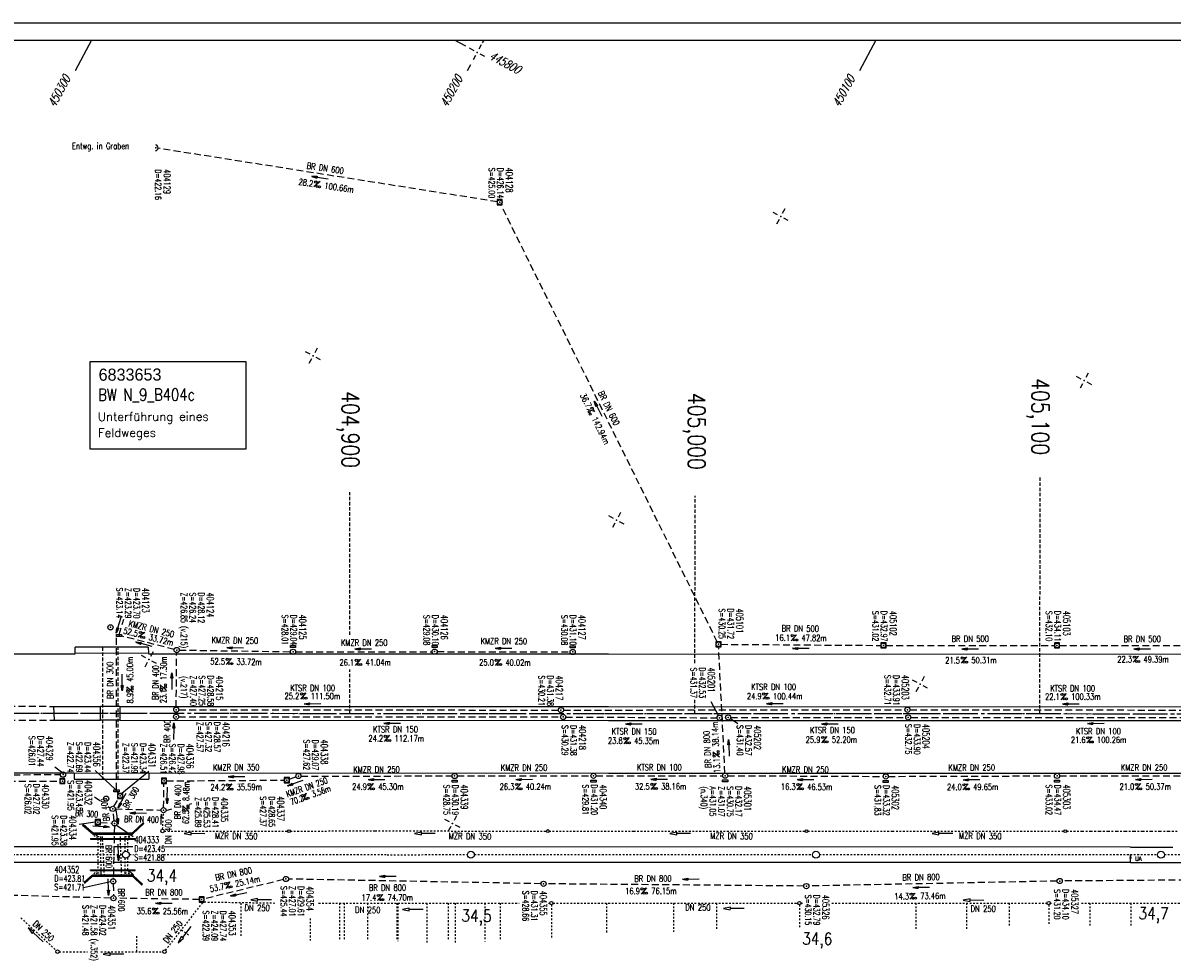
# Model space of a CAD drawing. Extents: x 0 to 1135, y 0 to 420.
# Tile 4 of 31: x 375 to 709, y 150 to 420. Entities that reach past the tile are written whole.
import ezdxf
from ezdxf.enums import TextEntityAlignment as Align

# ---------------------------------------------------------------- set-up
doc = ezdxf.new("R2010")
doc.units = 0
doc.header["$LTSCALE"] = 2
doc.header["$MEASUREMENT"] = 0
for name, pattern in [('ACAD_ISO03W100', [0.5, 0.25, -0.25]), ('ACAD_ISO10W100W', [0.5, 0.25, -0.25]), ('ACHSE', [5.5, 4, -0.5, 0.5, -0.5]), ('AUSGEZOGEN', [0]), ('GESTRICH-X2', [1.5, 1, -0.5]), ('GESTRICHELT', [0.75, 0.5, -0.25]), ('STRICHLINIEX2', [0.5, 0.25, -0.25]), ('STRICHPT-X3', [3, 1.5, -0.75, 0, -0.75])]:
    doc.linetypes.add(name, pattern=pattern)
doc.layers.get('0').update_dxf_attribs({"linetype": 'AUSGEZOGEN'})
for name, color, linetype in [('ACHSE', 250, 'STRICHPT-X3'), ('ACHSETOP', 250, 'ACHSE'), ('Bahnachse', 7, 'CONTINUOUS'), ('BAUWO', 250, 'CONTINUOUS'), ('BAUWU', 250, 'GESTRICHELT'), ('BW-SCHRIFT', 250, 'AUSGEZOGEN'), ('Dränageleitungen', 15, 'CONTINUOUS'), ('FBR', 8, 'CONTINUOUS'), ('Gleisachse', 7, 'CONTINUOUS'), ('HEKTOM', 250, 'GESTRICHELT'), ('Ingenieurbauwerke', 15, 'CONTINUOUS'), ('KANAL', 7, 'GESTRICH-X2'), ('MS-UEBERFAHRT', 8, 'GESTRICH-X2'), ('NETZ', 250, 'CONTINUOUS'), ('PFEIL', 7, 'CONTINUOUS'), ('RAHMEN', 250, 'AUSGEZOGEN'), ('SCHACHTNR', 6, 'CONTINUOUS'), ('SCHRIFT', 7, 'CONTINUOUS'), ('SCHSYMBOL', 7, 'CONTINUOUS'), ('TEXTO', 4, 'CONTINUOUS'), ('TEXTU', 4, 'CONTINUOUS'), ('Tiefenentwässerung_und_Sammelle', 15, 'CONTINUOUS')]:
    doc.layers.add(name, color=color, linetype=linetype)
doc.styles.add('ROMANS', font='romans.shx', dxfattribs={"width": 0.8})
doc.styles.add('UNIR-O', font='unir_o.shx')

# ---------------------------------------------------------------- blocks, each defined once
blk = doc.blocks.new('IKR')
at = {"color": 0}
for p, q in [((-2.5, 0), (-1, 0)), ((0, 1), (0, 2.5)), ((1, 0), (2.5, 0)), ((0, -2.5), (0, -1))]:
    blk.add_line(p, q, dxfattribs=at)
blk.add_circle((0, 0), 0.05, dxfattribs=at)
blk.add_point((0, 0), dxfattribs=at)
blk = doc.blocks.new('GST')
at = {"color": 0}
blk.add_circle((0, 0), 0.75, dxfattribs=at)
blk.add_point((0, 0), dxfattribs=at)
blk = doc.blocks.new('17')
blk.add_lwpolyline([(-0.76, -1.22), (0.75, -1.22), (0.75, -1.8), (-0.76, -1.8)], close=True)
blk.add_blockref('GST', (0, 0))
blk = doc.blocks.new('PROM')
blk.add_line((1.57, 1.82), (0.02, 0.02))
for centre, radius in [((0.32, 1.51), 0.317), ((0.94, 0.29), 0.283), ((1.64, 0.29), 0.283)]:
    blk.add_circle(centre, radius)
blk.add_arc((0.99, 2.68), 1.03, 239.1414, 303.3549)
blk = doc.blocks.new('PFEIL2')
at = {"color": 0}
for p, q in [((0.88, 0), (-2.4, -0.01)), ((0.88, -0.27), (0.88, 0.28)), ((0.88, 0.28), (2.43, 0.01)), ((0.91, 0.27), (0.88, 0.26)), ((0.97, 0.26), (0.88, 0.25)), ((1.02, 0.25), (0.88, 0.23)), ((1.07, 0.24), (0.88, 0.21)), ((1.13, 0.23), (0.88, 0.19)), ((1.18, 0.22), (0.88, 0.17)), ((1.24, 0.21), (0.88, 0.15)), ((1.29, 0.21), (0.88, 0.14)), ((1.34, 0.2), (0.88, 0.12)), ((1.4, 0.19), (0.88, 0.1)), ((1.45, 0.18), (0.88, 0.08)), ((1.51, 0.17), (0.88, 0.06)), ((1.56, 0.16), (0.88, 0.04)), ((1.61, 0.15), (0.88, 0.02)), ((1.67, 0.14), (0.88, 0.01)), ((1.72, 0.13), (0.88, -0.01)), ((1.78, 0.12), (0.88, -0.03)), ((1.83, 0.11), (0.88, -0.05)), ((1.88, 0.1), (0.88, -0.07)), ((1.94, 0.09), (0.88, -0.09)), ((2.05, 0.08), (0.88, -0.12)), ((1.99, 0.08), (0.88, -0.11)), ((2.1, 0.07), (0.88, -0.14)), ((2.15, 0.06), (0.88, -0.16)), ((2.21, 0.05), (0.88, -0.18)), ((2.26, 0.04), (0.88, -0.2)), ((2.32, 0.03), (0.88, -0.22)), ((2.37, 0.02), (0.88, -0.23)), ((2.42, 0.01), (0.88, -0.25)), ((2.43, 0.01), (0.88, -0.27))]:
    blk.add_line(p, q, dxfattribs=at)
blk = doc.blocks.new('10')
blk.add_blockref('GST', (0, 0))
blk = doc.blocks.new('20')
blk.add_lwpolyline([(-0.75, -0.75), (0.75, -0.75), (0.75, 0.75), (-0.75, 0.75)], close=True)
blk.add_circle((0, 0), 0.676)
blk.add_point((0, 0))
blk = doc.blocks.new('30')
at = {"color": 0}
for p, q in [((-0.75, -0.29), (-0.75, 0.29)), ((-0.75, 0.29), (0.75, 0.29)), ((0.75, 0.29), (0.75, -0.29)), ((0.75, -0.29), (-0.75, -0.29))]:
    blk.add_line(p, q, dxfattribs=at)
blk.add_point((0, 0), dxfattribs=at)
blk = doc.blocks.new('13')
blk.add_lwpolyline([(0.76, 1.22), (-0.75, 1.22), (-0.75, 1.8), (0.76, 1.8)], close=True)
at = {"rotation": 180}
blk.add_blockref('GST', (0, 0), dxfattribs=at)
blk = doc.blocks.new('40')
at = {"color": 0}
blk.add_arc((0.02, 0.31), 0.91, 192.5363, 347.4637, dxfattribs=at)
blk.add_point((0, 0), dxfattribs=at)

msp = doc.modelspace()

# ---------------------------------------------------------------- linework, layer by layer
at = {"layer": 'ACHSE'}
msp.add_lwpolyline([(25, 220.12), (69.96, 220.11), (244.96, 220.03), (369.96, 219.98), (544.96, 219.9), (744.96, 219.82), (869.96, 219.76), (950, 219.73)], dxfattribs=at)
at = {"layer": 'ACHSETOP'}
msp.add_lwpolyline([(25, 220.12), (69.96, 220.11), (244.96, 220.03), (369.96, 219.98), (544.96, 219.9), (744.96, 219.82), (869.96, 219.76), (950, 219.73)], dxfattribs=at)
at = {"layer": 'Bahnachse', "linetype": 'Continuous'}
msp.add_line((696.23, 176.7), (696.26, 179), dxfattribs=at)
at = {"layer": 'Bahnachse', "linetype": 'ACAD_ISO10W100W'}
for points in [[(366.4, 179), (404.07, 179.01)], [(406.06, 179.01), (407.24, 179.01)], [(416.05, 179.01), (480.75, 178.99)], [(480.75, 178.98), (504.06, 178.99)], [(506.06, 178.99), (604.06, 178.99)], [(606.06, 178.99), (658.92, 179)], [(658.22, 179.02), (704.06, 178.99)], [(706.06, 178.99), (784.87, 178.91), (804.06, 178.8)]]:
    msp.add_lwpolyline(points, dxfattribs=at)
at = {"layer": 'Bahnachse', "linetype": 'Continuous'}
msp.add_lwpolyline([(696.25, 178), (696.25, 178), (696.45, 178), (696.26, 179), (696.05, 178), (696.25, 178)], dxfattribs=at)
for centre in [(405.06, 178.98), (505.06, 178.97), (605.06, 178.96), (705.06, 178.96)]:
    msp.add_circle(centre, 1, dxfattribs=at)
at = {"layer": 'BAUWO'}
for p, q in [((411.57, 239.11), (390.39, 239.08)), ((390.39, 237.32), (390.39, 239.08)), ((411.58, 237.34), (390.39, 237.32)), ((411.57, 239.11), (411.58, 237.34)), ((397.71, 222), (403.34, 222.01)), ((397.71, 217.93), (397.71, 222)), ((403.34, 222.01), (403.33, 217.93)), ((403.33, 217.93), (397.71, 217.93)), ((390.05, 202.66), (411.73, 202.64)), ((390.05, 202.66), (390.05, 200.87)), ((390.05, 200.87), (411.73, 200.85)), ((411.73, 202.64), (411.73, 200.85))]:
    msp.add_line(p, q, dxfattribs=at)
at = {"layer": 'BAUWU'}
for p, q in [((398.3, 239.09), (398.27, 200.87)), ((402.81, 200.86), (402.86, 239.1))]:
    msp.add_line(p, q, dxfattribs=at)
at = {"layer": 'BW-SCHRIFT'}
msp.add_lwpolyline([(394.71, 321.9), (439.81, 321.9), (439.81, 296.5), (394.71, 296.5)], close=True, dxfattribs=at)
at = {"layer": 'Dränageleitungen', "linetype": 'ACAD_ISO03W100'}
for p, q in [((416.56, 151.26), (427.47, 165.24)), ((427.78, 165.28), (448.66, 164.97)), ((438.38, 164.97), (438.38, 155.22)), ((460.93, 164.97), (519.04, 164.96)), ((467.02, 164.97), (467.02, 153.98)), ((468.37, 164.97), (468.37, 154.38)), ((475.1, 164.97), (475.1, 154.01)), ((483.64, 164.97), (483.64, 154.17)), ((483.92, 164.97), (483.92, 153.96)), ((492.29, 164.97), (492.29, 153.52)), ((498.5, 164.97), (498.49, 154.07)), ((500.46, 164.97), (500.46, 153.57)), ((509.15, 164.96), (509.14, 153.78)), ((513.53, 164.96), (513.53, 154.31)), ((527.51, 164.96), (527.9, 164.96)), ((528.4, 164.46), (528.4, 154.66)), ((528.9, 164.96), (599.76, 164.96)), ((544.37, 164.96), (544.37, 156.21)), ((563.83, 164.96), (563.83, 156.65)), ((576.28, 164.96), (576.28, 157.38)), ((600.26, 164.96), (600.26, 164.96)), ((600.26, 164.46), (600.26, 157.56)), ((600.76, 164.96), (601.18, 164.96)), ((609.64, 164.96), (672.04, 164.95)), ((634.03, 164.96), (634.03, 157.52)), ((648.73, 164.96), (648.73, 157.52)), ((661.06, 164.95), (661.06, 158.15)), ((672.54, 164.45), (672.54, 158.52)), ((673.04, 164.95), (673.37, 164.95)), ((682, 164.95), (747.06, 164.93)), ((684.42, 164.95), (684.42, 158.01)), ((696.32, 164.95), (696.32, 158.29)), ((374.62, 160.64), (384.89, 151.2)), ((458.49, 160.52), (458.48, 154.1)), ((421.22, 157.23), (423.22, 155.68)), ((408.28, 150.86), (408.28, 155.48)), ((385.76, 150.86), (393.98, 150.86)), ((397.82, 150.86), (415.76, 150.86))]:
    msp.add_line(p, q, dxfattribs=at)
at = {"layer": 'Dränageleitungen', "linetype": 'Continuous'}
for points in [[(447.25, 165.88), (443.25, 165.9), (443.25, 166.3), (441.25, 165.92), (443.25, 165.5), (443.25, 165.9)], [(491.21, 163.06), (487.21, 163.08), (487.21, 163.48), (485.21, 163.09), (487.2, 162.68), (487.21, 163.08)], [(584.27, 163.38), (580.27, 163.4), (580.27, 163.8), (578.27, 163.41), (580.26, 163), (580.27, 163.4)], [(653.75, 165.75), (649.75, 165.77), (649.75, 166.17), (647.75, 165.78), (649.75, 165.37), (649.75, 165.77)], [(381.06, 153.69), (378.15, 156.43), (378.43, 156.72), (376.7, 157.81), (377.88, 156.14), (378.15, 156.43)], [(423.86, 158.2), (421.44, 155.02), (421.12, 155.26), (420.23, 153.43), (421.76, 154.78), (421.44, 155.02)], [(404.48, 150.13), (400.48, 150.15), (400.49, 150.55), (398.48, 150.16), (400.48, 149.75), (400.48, 150.15)]]:
    msp.add_lwpolyline(points, dxfattribs=at)
for centre in [(528.4, 164.96), (600.26, 164.96), (672.54, 164.95), (385.26, 150.86), (416.26, 150.86)]:
    msp.add_circle(centre, 0.5, dxfattribs=at)
at = {"layer": 'FBR'}
msp.add_line((384.12, 221.97), (384.24, 217.97), dxfattribs=at)
for points in [[(25, 237.37), (69.96, 237.36), (244.96, 237.28), (369.96, 237.23), (390.39, 237.22)], [(411.59, 237.21), (544.96, 237.15), (744.96, 237.07), (869.96, 237.01), (950, 236.98)], [(384.12, 221.97), (397.71, 221.96)], [(384.24, 217.97), (397.71, 217.96)], [(25, 202.87), (69.95, 202.86), (244.95, 202.78), (369.95, 202.73), (390.05, 202.72)], [(411.72, 202.71), (544.95, 202.65), (744.95, 202.57), (869.95, 202.51), (950, 202.48)]]:
    msp.add_lwpolyline(points, dxfattribs=at)
for points in [[(403.34, 221.96), (544.96, 221.9), (744.96, 221.82), (780.63, 221.8, 0)], [(403.33, 217.96), (544.96, 217.9), (744.96, 217.82), (780.74, 217.8, 0)]]:
    msp.add_lwpolyline(points, format="xyb", dxfattribs=at)
at = {"layer": 'Gleisachse', "linetype": 'Continuous'}
for p, q in [((398.7, 181.24), (347.23, 181.25)), ((407.12, 181.24), (401.54, 181.24)), ((696.29, 181.2), (416.05, 181.24)), ((696.29, 181.2), (697.14, 181.2)), ((696.29, 181.2), (696.29, 181.2)), ((697.14, 181.2), (702.85, 181.2)), ((702.85, 181.2), (708.56, 181.2)), ((398.9, 176.74), (347.23, 176.75)), ((696.29, 176.7), (401.34, 176.74)), ((696.23, 176.7), (697.14, 176.7)), ((697.14, 176.7), (702.85, 176.7)), ((702.85, 176.7), (708.56, 176.7)), ((708.56, 176.7), (718.18, 176.7))]:
    msp.add_line(p, q, dxfattribs=at)
at = {"layer": 'HEKTOM'}
for p, q in [((669.96, 219.84), (670.07, 288.26)), ((469.95, 242.7), (469.95, 284.05)), ((569.99, 234.51), (570.06, 282.99)), ((469.95, 219.93), (469.95, 232.6)), ((569.97, 219.89), (569.97, 223.93))]:
    msp.add_line(p, q, dxfattribs=at)
at = {"layer": 'Ingenieurbauwerke', "linetype": 'Continuous'}
for p, q in [((392.69, 187.68), (392.49, 187.45)), ((395.46, 184.88), (392.49, 187.45)), ((392.85, 187.55), (392.65, 187.32)), ((395.11, 185.58), (392.69, 187.68)), ((393, 187.41), (392.8, 187.19)), ((393.15, 187.28), (392.95, 187.06)), ((393.3, 187.15), (393.1, 186.93)), ((393.45, 187.02), (393.25, 186.79)), ((393.6, 186.89), (393.4, 186.66)), ((393.75, 186.76), (393.55, 186.53)), ((410.29, 187.98), (406.97, 184.88)), ((410.08, 188.2), (407.29, 185.59)), ((408.46, 186.68), (408.67, 186.46)), ((408.61, 186.82), (408.81, 186.6)), ((408.75, 186.96), (408.96, 186.74)), ((408.9, 187.09), (409.1, 186.87)), ((409.05, 187.23), (409.25, 187.01)), ((409.19, 187.37), (409.4, 187.15)), ((409.34, 187.5), (409.54, 187.28)), ((409.49, 187.64), (409.69, 187.42)), ((409.63, 187.78), (409.84, 187.56)), ((409.78, 187.91), (409.98, 187.69)), ((409.92, 188.05), (410.13, 187.83)), ((410.08, 188.2), (410.29, 187.98)), ((393.9, 186.63), (393.71, 186.4)), ((394.05, 186.5), (393.86, 186.27)), ((394.2, 186.36), (394.01, 186.14)), ((394.36, 186.23), (394.16, 186.01)), ((394.51, 186.1), (394.31, 185.88)), ((394.66, 185.97), (394.46, 185.74)), ((394.81, 185.84), (394.61, 185.61)), ((394.96, 185.71), (394.76, 185.48)), ((394.8, 183.66), (398.99, 183.66)), ((394.8, 183.66), (394.8, 183.46)), ((394.8, 183.46), (396.95, 183.46)), ((395.11, 185.58), (394.92, 185.35)), ((395.46, 185.3), (395.11, 185.58)), ((395.46, 185.3), (395.26, 185.05)), ((395.46, 185.3), (395.53, 185.3)), ((395.46, 184.88), (396.04, 184.88)), ((395.47, 185.28), (406.95, 185.28)), ((395.83, 185.23), (406.57, 185.24)), ((395.83, 185.23), (395.83, 185.22)), ((395.83, 185.22), (406.57, 185.22)), ((396.05, 184.88), (396.04, 184.88)), ((396.05, 184.88), (406.97, 184.88)), ((396.95, 183.46), (397.75, 183.46)), ((397.75, 183.46), (398.99, 183.46)), ((398.99, 183.66), (398.99, 183.46)), ((399.01, 183.66), (403.49, 183.66)), ((399.01, 183.66), (399.01, 183.46)), ((399.01, 183.46), (403.49, 183.46)), ((403.49, 183.66), (403.49, 183.46)), ((403.51, 183.66), (407.71, 183.66)), ((403.51, 183.66), (403.51, 183.46)), ((403.51, 183.46), (404.75, 183.46)), ((404.75, 183.46), (405.55, 183.46)), ((405.55, 183.46), (407.71, 183.46)), ((406.4, 184.88), (406.41, 184.88)), ((406.57, 185.22), (406.57, 185.24)), ((406.96, 185.3), (406.88, 185.3)), ((406.96, 185.3), (407.29, 185.59)), ((406.96, 185.3), (407.16, 185.06)), ((407.29, 185.59), (407.49, 185.37)), ((407.44, 185.73), (407.64, 185.51)), ((407.58, 185.86), (407.79, 185.65)), ((407.71, 183.66), (407.71, 183.46)), ((407.73, 186), (407.94, 185.78)), ((407.88, 186.14), (408.08, 185.92)), ((408.02, 186.27), (408.23, 186.05)), ((408.17, 186.41), (408.37, 186.19)), ((408.32, 186.55), (408.52, 186.33)), ((394.81, 174.36), (394.81, 174.56)), ((394.81, 174.56), (396.96, 174.56)), ((394.81, 174.36), (399, 174.36)), ((396.96, 174.56), (397.76, 174.56)), ((397.76, 174.56), (399, 174.56)), ((399, 174.36), (399, 174.56)), ((399.02, 174.56), (403.5, 174.56)), ((399.02, 174.36), (399.02, 174.56)), ((399.02, 174.36), (403.5, 174.36)), ((403.5, 174.36), (403.5, 174.56)), ((403.52, 174.56), (404.76, 174.56)), ((403.52, 174.36), (403.52, 174.56)), ((403.52, 174.36), (407.71, 174.36)), ((404.76, 174.56), (405.56, 174.56)), ((405.56, 174.56), (407.71, 174.56)), ((405.96, 174.36), (405.75, 174.56)), ((407.28, 173.13), (405.96, 174.36)), ((407.71, 174.36), (407.71, 174.56)), ((395.26, 172.97), (392.96, 170.96)), ((393.15, 170.74), (392.96, 170.96)), ((393.3, 170.87), (393.11, 171.09)), ((395.11, 172.44), (393.15, 170.74)), ((393.45, 171), (393.26, 171.23)), ((393.61, 171.13), (393.41, 171.36)), ((393.76, 171.26), (393.56, 171.49)), ((393.91, 171.39), (393.71, 171.62)), ((394.06, 171.52), (393.86, 171.75)), ((394.21, 171.66), (394.01, 171.88)), ((394.36, 171.79), (394.16, 172.01)), ((394.51, 171.92), (394.31, 172.14)), ((394.66, 172.05), (394.46, 172.28)), ((394.81, 172.18), (394.62, 172.41)), ((394.96, 172.31), (394.77, 172.54)), ((395.11, 172.44), (394.92, 172.68)), ((395.46, 172.73), (395.11, 172.44)), ((395.46, 173.15), (395.26, 172.97)), ((395.46, 172.73), (395.26, 172.97)), ((395.46, 173.15), (396.04, 173.15)), ((395.46, 172.73), (395.54, 172.73)), ((395.47, 172.75), (406.95, 172.75)), ((395.83, 172.81), (406.58, 172.81)), ((395.83, 172.79), (395.83, 172.81)), ((395.83, 172.79), (406.58, 172.79)), ((396.05, 173.15), (396.04, 173.15)), ((396.05, 173.15), (406.41, 173.15)), ((406.41, 173.15), (406.42, 173.15)), ((406.42, 173.15), (406.97, 173.15)), ((406.58, 172.81), (406.58, 172.79)), ((406.96, 172.73), (406.89, 172.73)), ((406.95, 172.75), (407.28, 173.13)), ((406.96, 172.73), (407.17, 172.97)), ((406.96, 172.73), (407.3, 172.43)), ((407.17, 172.97), (406.97, 173.15)), ((409.84, 170.47), (407.17, 172.97)), ((407.3, 172.43), (407.5, 172.66)), ((409.64, 170.25), (407.3, 172.43)), ((407.44, 172.3), (407.65, 172.52)), ((407.59, 172.16), (407.79, 172.38)), ((407.73, 172.03), (407.94, 172.25)), ((407.88, 171.89), (408.09, 172.11)), ((408.03, 171.75), (408.23, 171.97)), ((408.17, 171.62), (408.38, 171.84)), ((408.32, 171.48), (408.52, 171.7)), ((408.47, 171.35), (408.67, 171.56)), ((408.61, 171.21), (408.82, 171.43)), ((408.76, 171.07), (408.96, 171.29)), ((408.9, 170.94), (409.11, 171.16)), ((409.05, 170.8), (409.26, 171.02)), ((409.2, 170.66), (409.4, 170.88)), ((409.34, 170.53), (409.55, 170.75)), ((409.49, 170.39), (409.69, 170.61)), ((409.64, 170.25), (409.84, 170.47))]:
    msp.add_line(p, q, dxfattribs=at)
at = {"layer": 'Ingenieurbauwerke', "linetype": 'ACAD_ISO03W100'}
for p, q in [((392.69, 187.68), (392.78, 187.79)), ((396.95, 183.58), (395.46, 184.88)), ((395.53, 185.3), (396.05, 184.88)), ((396.81, 184.26), (396.04, 184.88)), ((396.81, 184.26), (397.75, 184.26)), ((396.95, 183.58), (396.96, 174.44)), ((397.75, 184.26), (397.76, 173.76)), ((398.14, 185.28), (398.76, 172.75)), ((403.33, 185.28), (403.76, 172.75)), ((404.75, 184.26), (405.69, 184.26)), ((404.75, 184.26), (404.76, 179.93)), ((406.97, 184.88), (405.55, 183.56)), ((405.55, 183.56), (405.56, 179.85)), ((405.69, 184.26), (406.41, 184.88)), ((406.4, 184.88), (406.88, 185.3)), ((404.76, 178.02), (404.76, 173.76)), ((405.56, 178.11), (405.56, 174.47)), ((396.96, 174.44), (395.46, 173.15)), ((396.81, 173.76), (396.04, 173.15)), ((396.81, 173.76), (397.76, 173.76)), ((397.76, 173.76), (397.76, 172.75)), ((404.76, 173.95), (404.76, 172.75)), ((404.76, 173.76), (405.69, 173.76)), ((406.97, 173.15), (405.56, 174.47)), ((405.69, 173.76), (406.42, 173.15)), ((393.15, 170.74), (393.25, 170.63)), ((395.54, 172.73), (396.05, 173.15)), ((406.41, 173.15), (406.89, 172.73)), ((409.64, 170.25), (409.54, 170.15))]:
    msp.add_line(p, q, dxfattribs=at)
at = {"layer": 'KANAL'}
for p, q in [((512.75, 368.18), (414.38, 383.7)), ((576.49, 240.63), (513.74, 367.39)), ((403.09, 242.79), (404.46, 247.2)), ((402.33, 197.79), (402.38, 242.2)), ((419.06, 238.47), (403.85, 242.3)), ((419.66, 221.73), (419.79, 237.55)), ((420.54, 238.28), (452.75, 237.8)), ((454.26, 237.77), (493.79, 237.81)), ((495.29, 237.82), (533.82, 237.73)), ((578.71, 202.62), (576.87, 239.21)), ((577.55, 239.95), (623.87, 239.62)), ((625.37, 239.63), (674.18, 239.63)), ((675.68, 239.64), (723.58, 239.59)), ((419.65, 219.68), (419.66, 220.24)), ((420.43, 221), (530.43, 220.88)), ((531.92, 220.89), (630.84, 220.97)), ((632.36, 220.96), (731.19, 220.88)), ((420.38, 218.93), (531.06, 218.9)), ((532.54, 218.88), (576.4, 218.65)), ((580.38, 218.77), (631.08, 218.78)), ((632.59, 218.75), (731.33, 218.78)), ((335.03, 200.32), (385.91, 200.33)), ((345.41, 202.1), (386.1, 202.19)), ((416.87, 200.36), (450.96, 200.58)), ((452.4, 200.83), (454.34, 201.52)), ((455.82, 201.75), (499.61, 201.8)), ((501.11, 201.81), (539.84, 201.82)), ((541.34, 201.83), (578.02, 201.86)), ((579.51, 201.87), (624.56, 201.66)), ((626.05, 201.67), (674.2, 201.82)), ((675.68, 201.8), (724.58, 201.82)), ((402.53, 197.21), (402.86, 196.75)), ((416, 192.63), (416.11, 199.6)), ((401.62, 192.91), (403.01, 195.35)), ((401.67, 188.8), (401.35, 191.49)), ((402, 192.24), (415.25, 191.9)), ((397.68, 188.32), (401.04, 188.1)), ((401.76, 187.31), (401.4, 172)), ((401.4, 170.5), (401.46, 167.12)), ((450.73, 171.76), (427.69, 166.15)), ((525.39, 170.56), (452.21, 171.92)), ((601.54, 169.89), (526.89, 170.54)), ((674.98, 171.33), (603.04, 169.9)), ((751.22, 171.93), (676.48, 171.35)), ((400.72, 166.39), (327.16, 168.44)), ((426.35, 166), (402.22, 166.36))]:
    msp.add_line(p, q, dxfattribs=at)
at = {"layer": 'MS-UEBERFAHRT', "flags": 128}
for points in [[(250.96, 222.03, 0.000001), (307.46, 222, -0.000002), (369.96, 221.98), (384.12, 221.97)], [(251.02, 218.03, 0.000001), (307.46, 218, -0.000002), (369.96, 217.98), (384.24, 217.97)]]:
    msp.add_lwpolyline(points, format="xyb", dxfattribs=at)
at = {"layer": 'NETZ'}
for p, q in [((395.09, 414.98), (390.33, 406.18)), ((500.43, 414.98), (503.46, 413.34)), ((508.78, 414.98), (508.38, 414.25)), ((622.46, 414.98), (617.71, 406.18)), ((504.94, 407.88), (504.02, 406.18))]:
    msp.add_line(p, q, dxfattribs=at)
at = {"layer": 'RAHMEN'}
msp.add_line((1135, 420), (0, 420), dxfattribs=at)
at = {"layer": 'RAHMEN', "const_width": 0.35}
msp.add_lwpolyline([(25, 5), (1130, 5), (1130, 415), (25, 415), (25, 5)], dxfattribs=at)
at = {"layer": 'SCHACHTNR'}
for p, q in [((576.83, 219.36), (574.67, 223.29)), ((580.3, 218.42), (582.45, 217.02)), ((386.42, 202.86), (384.49, 204.37)), ((396.19, 203.42), (402.06, 197.86)), ((403.86, 196.79), (411.68, 203.21)), ((397.49, 194.59), (395.97, 195.69)), ((423.55, 193.64), (424.19, 193.81)), ((400.52, 192.4), (399.95, 192.8)), ((416.7, 191.8), (418.37, 192.25)), ((396.2, 188.36), (391.49, 187.72)), ((402.32, 187.54), (407.22, 184.21)), ((400.64, 171.14), (392.79, 169.42))]:
    msp.add_line(p, q, dxfattribs=at)
at = {"layer": 'Tiefenentwässerung_und_Sammelle', "linetype": 'STRICHLINIEX2'}
msp.add_line((415.7, 186.34), (415.99, 191.13), dxfattribs=at)
at = {"layer": 'Tiefenentwässerung_und_Sammelle', "linetype": 'Continuous'}
for points in [[(415.33, 187.75), (415.34, 189.75), (415.54, 189.74), (415.35, 190.75), (415.14, 189.75), (415.34, 189.75)], [(427.98, 185.01), (423.99, 185.1), (423.99, 185.5), (421.99, 185.15), (423.98, 184.7), (423.99, 185.1)], [(494.71, 185.09), (490.71, 185.12), (490.71, 185.52), (488.71, 185.13), (490.71, 184.72), (490.71, 185.12)], [(568.74, 185.1), (564.74, 185.12), (564.74, 185.52), (562.74, 185.13), (564.73, 184.72), (564.74, 185.12)], [(644.72, 185.11), (640.72, 185.13), (640.72, 185.53), (638.72, 185.14), (640.71, 184.73), (640.72, 185.13)]]:
    msp.add_lwpolyline(points, dxfattribs=at)
at = {"layer": 'Tiefenentwässerung_und_Sammelle', "linetype": 'ACAD_ISO03W100'}
for points in [[(416.19, 185.84), (427.28, 185.84), (451.95, 185.82)], [(452.75, 185.83), (477.3, 185.86), (502.25, 185.84), (526.94, 185.83)], [(527.74, 185.82), (552.27, 185.81), (577.28, 185.79), (601.95, 185.82)], [(602.75, 185.82), (627.29, 185.81), (652.3, 185.79), (676.95, 185.78)], [(677.75, 185.78), (679.76, 185.81), (682.26, 185.8), (684.76, 185.79), (687.26, 185.78), (689.76, 185.77), (692.26, 185.81), (694.76, 185.79), (697.26, 185.78), (699.76, 185.77), (702.26, 185.81), (704.77, 185.8), (707.27, 185.79), (709.77, 185.77)]]:
    msp.add_lwpolyline(points, dxfattribs=at)
at = {"layer": 'Tiefenentwässerung_und_Sammelle', "linetype": 'Continuous'}
for centre, radius in [((415.69, 185.84), 0.5), ((452.35, 185.82), 0.4), ((527.34, 185.83), 0.4), ((602.35, 185.82), 0.4), ((677.35, 185.78), 0.4)]:
    msp.add_circle(centre, radius, dxfattribs=at)

# ---------------------------------------------------------------- block references
at = {"layer": 'NETZ', "rotation": 151.5965}
for p in [(506.89, 411.49), (594.85, 363.92), (459.32, 323.53), (682.81, 316.35), (547.28, 275.96), (411.75, 235.56), (635.25, 228.39), (499.71, 188)]:
    msp.add_blockref('IKR', p, dxfattribs=at)
at = {"layer": 'PFEIL'}
for p, rotation in [((461.34, 375.22), 171.536018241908), ((541.91, 308.21), 116.3266354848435), ((402.99, 245.52), 252.4274068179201), ((410.28, 240.03), 165.8073250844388), ((436.74, 238.97), 179.1206354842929), ((473.86, 238.63), 180.0706354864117), ((514.55, 238.83), 179.8654354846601), ((600.71, 238.79), 179.6058354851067), ((649.79, 238.63), 180.0100354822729), ((699.64, 238.62), 179.9500354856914), ((403.97, 228.91), 270.3610354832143), ((418.4, 229.29), 89.5911354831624), ((459.16, 222.74), 179.9474354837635), ((593.14, 222.77), 180.0462354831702), ((679.01, 222.67), 179.9554354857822), ((418.93, 214.75), 88.77233548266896), ((482.24, 217.09), 179.9776354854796), ((552.27, 216.91), 179.7024354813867), ((609.08, 216.9), 180.0011354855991), ((686.24, 217.04), 179.9996354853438), ((579.83, 209.94), 92.9307354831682), ((437.15, 201.62), 180.3578354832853), ((454.19, 199.77), 199.5494354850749), ((477.71, 200.78), 180.0304354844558), ((520.48, 200.81), 180.0466354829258), ((559.68, 200.85), 180.0587354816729), ((602.03, 200.76), 179.7426354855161), ((650.13, 200.73), 180.1730354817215), ((700.14, 200.81), 180.0121354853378), ((403.98, 194.67), 240.3356354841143), ((417.06, 196.1), 269.1649354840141), ((402.51, 190.28), 277.1783354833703), ((408.6, 191.06), 178.5679354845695), ((397.86, 187.1), 356.1600354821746), ((402.89, 179.61), 270.3610354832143), ((399.99, 169.54), 270.3610354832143), ((480.97, 172.74), 180.1419354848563), ((568.8, 171.92), 180.1419354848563), ((437.75, 167.55), 191.8403907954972), ((635.6, 169.54), 180.7734336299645), ((416.1, 164.94), 179.5878369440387)]:
    msp.add_blockref('PFEIL2', p, dxfattribs=dict(at, rotation=rotation))
at = {"layer": 'SCHSYMBOL'}
for name, p, rotation in [('40', (413.79, 383.79), 85.84435430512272), ('20', (513.42, 368.07), 359.9754354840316), ('10', (400.59, 244.88), 359.9754354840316), ('30', (403.09, 242.49), 359.9754354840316), ('20', (576.81, 239.96), 359.9754354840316), ('20', (624.63, 239.63), 359.9754354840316), ('20', (674.94, 239.64), 359.9754354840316), ('10', (419.79, 238.29), 359.9754354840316), ('13', (453.51, 237.77), 359.9754354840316), ('13', (494.55, 237.82), 359.9754354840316), ('13', (534.57, 237.73), 359.9754354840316), ('10', (419.67, 220.99), 359.9754354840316), ('10', (531.17, 220.89), 359.9754354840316), ('10', (631.6, 220.97), 359.9754354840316), ('10', (419.62, 218.93), 359.9754354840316), ('10', (531.8, 218.89), 359.9754354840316), ('10', (577.15, 218.66), 359.9754354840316), ('10', (579.63, 218.76), 359.9754354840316), ('10', (631.83, 218.76), 359.9754354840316), ('20', (386.65, 200.32), 359.9754354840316), ('10', (386.84, 202.21), 359.9754354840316), ('20', (416.12, 200.36), 359.9754354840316), ('20', (451.72, 200.58), 359.9754354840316), ('10', (455.07, 201.77), 359.9754354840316), ('17', (500.36, 201.79), 359.9754354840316), ('17', (540.6, 201.83), 359.9754354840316), ('17', (578.76, 201.87), 359.9754354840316), ('17', (625.3, 201.66), 359.9754354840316), ('17', (674.95, 201.81), 359.9754354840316), ('30', (402.33, 197.5), 359.9754354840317), ('20', (403.39, 196), 359.9754354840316), ('10', (399.33, 195.2), 359.9754354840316), ('10', (401.25, 192.25), 359.9754354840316), ('10', (416, 191.88), 359.9754354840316), ('20', (396.95, 188.38), 359.9754354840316), ('10', (401.78, 188.06), 359.9754354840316), ('10', (401.39, 171.25), 359.9754354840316), ('10', (451.46, 171.94), 359.9754354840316), ('10', (526.14, 170.55), 359.9754354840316), ('10', (602.29, 169.88), 359.9754354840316), ('10', (675.73, 171.34), 359.9754354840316), ('10', (401.47, 166.37), 359.9754354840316), ('20', (427.03, 165.99), 359.9754354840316)]:
    msp.add_blockref(name, p, dxfattribs=dict(at, rotation=rotation))
at = {"layer": 'TEXTU'}
for p, rotation in [((459.54, 372.46), 351.536018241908), ((538.67, 308), 296.3266354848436), ((408.6, 242), 345.8073250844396), ((597.86, 240.92), 359.6058354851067), ((434.09, 234.07), 359.1206354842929), ((471.53, 233.79), 0.07063548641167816), ((512.05, 233.78), 359.8654354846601), ((647.12, 234.45), 0.01003548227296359), ((697.01, 234.71), 359.9500354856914), ((407.17, 226.02), 90.36103548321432), ((416.84, 226.58), 89.5911354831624), ((455.64, 224.05), 359.9474354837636), ((589.62, 224.01), 0.04623548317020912), ((676.04, 223.88), 359.9554354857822), ((479.94, 211.77), 359.9776354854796), ((549.37, 211.11), 359.7024354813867), ((606.66, 211.42), 0.001135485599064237), ((683.54, 211.35), 359.9996354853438), ((577.1, 207.27), 92.9307354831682), ((434.18, 197.64), 0.3578354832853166), ((456.48, 194.54), 19.54943548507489), ((475.22, 197.78), 0.03043548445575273), ((517.98, 197.81), 0.04663548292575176), ((557.19, 197.84), 0.05873548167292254), ((599.51, 197.77), 359.7426354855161), ((647.64, 197.72), 0.1730354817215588), ((697.64, 197.81), 0.01213548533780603), ((423.34, 191.52), 89.16493548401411), ((434.01, 169.05), 11.84039079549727), ((477.94, 165.65), 0.1419354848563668), ((554.35, 167.54), 0.1419354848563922), ((632.31, 166.03), 0.7734336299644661), ((412.74, 161.72), 359.5878369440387)]:
    msp.add_blockref('PROM', p, dxfattribs=dict(at, rotation=rotation))

# ---------------------------------------------------------------- texts
at = {"layer": 'Bahnachse', "linetype": 'Continuous', "style": 'ROMANS', "oblique": 360, "width": 0.8337}
for s, height, rotation, p in [('UA', 1.25, 359.9962, (697.59, 177.24)), ('34,4', 3.5, 359.2765, (411.13, 171.25)), ('34,7', 3.5, 359.2765, (698.53, 160.28)), ('34,5', 3.5, 359.2765, (502.29, 159.59)), ('34,6', 3.5, 359.2765, (601.06, 152.94))]:
    msp.add_text(s, height=height, rotation=rotation, dxfattribs=at).set_placement(p)
at = {"layer": 'BW-SCHRIFT'}
for s, height, style, p in [('6833653', 3.5, 'UNIR-O', (397.16, 316.33)), ('Unterführung eines', 2.5, 'ROMANS', (396.94, 304.65)), ('Feldweges', 2.5, 'ROMANS', (396.97, 300.01))]:
    msp.add_text(s, height=height, rotation=0.1716, dxfattribs=dict(at, style=style)).set_placement(p)
at = {"layer": 'BW-SCHRIFT', "style": 'ROMANS', "width": 0.8}
msp.add_text('BW N_9_B404c', height=3.5, rotation=0.1716, dxfattribs=at).set_placement((397.02, 310.51))
at = {"layer": 'Dränageleitungen', "linetype": 'Continuous', "style": 'ROMANS', "width": 0.8}
for rotation, oblique, p in [(359.2765, 360, (439.44, 162.71)), (359.2765, 0, (471.49, 162.12)), (359.2765, 360, (567.19, 162.85)), (359.2765, 360, (649.87, 162.46)), (316.2765, 0, (377.89, 158.74)), (52.2765, 0, (417.15, 153.19))]:
    msp.add_text('DN 250', height=1.8, rotation=rotation, dxfattribs=dict(at, oblique=oblique)).set_placement(p)
at = {"layer": 'HEKTOM', "style": 'ROMANS', "width": 0.8}
for s, p in [('405,100', (667.63, 317.06)), ('404,900', (467.67, 313.3)), ('405,000', (568.01, 312.81))]:
    msp.add_text(s, height=5, rotation=269.9754, dxfattribs=at).set_placement(p)
at = {"layer": 'NETZ', "style": 'ROMANS', "oblique": 16.6, "width": 0.75}
for s, rotation, p in [('445800', 331.5965, (510.11, 409.75)), ('450300', 61.5965, (384.51, 395.41)), ('450200', 61.5965, (498.19, 395.41)), ('450100', 61.5965, (611.88, 395.41))]:
    msp.add_text(s, height=2.5, rotation=rotation, dxfattribs=at).set_placement(p)
at = {"layer": 'SCHACHTNR', "style": 'ROMANS'}
for s, height, rotation, width, p in [('D=422.16', 1.8, 269.9754, 0.6, (413.53, 377.61)), ('404129', 2, 269.9754, 0.7, (416.02, 377.62)), ('S=425.00', 1.8, 269.9754, 0.6, (510.23, 378.06)), ('D=426.14', 1.8, 269.9754, 0.6, (512.72, 378.07)), ('404128', 2, 269.9754, 0.7, (515.21, 378.07)), ('S=423.14', 1.8, 269.9754, 0.6, (402.33, 256.37)), ('Z=423.29', 1.8, 269.9754, 0.6, (404.83, 256.28)), ('D=423.70', 1.8, 269.9754, 0.6, (407.32, 256.29)), ('404123', 2, 269.9754, 0.7, (409.81, 256.29)), ('Z=426.85 (v.215)', 1.8, 269.9754, 0.6, (421.03, 254.98)), ('S=426.24', 1.8, 269.9754, 0.6, (423.55, 254.97)), ('D=428.12', 1.8, 269.9754, 0.6, (426.03, 254.97)), ('404124', 2, 269.9754, 0.7, (428.55, 254.96)), ('S=430.25', 1.8, 269.9754, 0.6, (576.97, 250.34)), ('D=431.72', 1.8, 269.9754, 0.6, (579.46, 250.35)), ('405101', 2, 269.9754, 0.7, (581.98, 250.34)), ('S=428.01', 1.8, 269.9754, 0.6, (450.3, 248.55)), ('D=429.04', 1.8, 269.9754, 0.6, (452.82, 248.54)), ('404125', 2, 269.9754, 0.7, (455.31, 248.54)), ('S=429.08', 1.8, 269.9754, 0.6, (491.36, 248.48)), ('D=430.10', 1.8, 269.9754, 0.6, (493.85, 248.48)), ('404126', 2, 269.9754, 0.7, (496.36, 248.47)), ('S=430.08', 1.8, 269.9754, 0.6, (531.29, 248.5)), ('D=431.10', 1.8, 269.9754, 0.6, (533.78, 248.5)), ('404127', 2, 269.9754, 0.7, (536.29, 248.49)), ('S=431.02', 1.8, 269.9754, 0.6, (621.44, 249.64)), ('D=432.97', 1.8, 269.9754, 0.6, (623.93, 249.65)), ('405102', 2, 269.9754, 0.7, (626.45, 249.63)), ('S=432.10', 1.8, 269.9754, 0.6, (671.75, 249.65)), ('D=434.11', 1.8, 269.9754, 0.6, (674.24, 249.65)), ('405103', 2, 269.9754, 0.7, (676.76, 249.64)), ('(v.217)', 1.8, 269.9754, 0.6, (420.97, 230.71)), ('Z=427.40', 1.8, 269.9754, 0.6, (423.71, 230.91)), ('S=427.25', 1.8, 269.9754, 0.6, (426.2, 230.92)), ('D=428.58', 1.8, 269.9754, 0.6, (428.71, 230.91)), ('404215', 2, 269.9754, 0.7, (431.2, 230.91)), ('S=430.21', 1.8, 269.9754, 0.6, (524.67, 230.93)), ('D=431.38', 1.8, 269.9754, 0.6, (527.19, 230.92)), ('404217', 2, 269.9754, 0.7, (529.68, 230.92)), ('S=431.37', 1.8, 269.9754, 0.6, (568.74, 233.23)), ('D=432.53', 1.8, 269.9754, 0.6, (571.23, 233.23)), ('405201', 2, 269.9754, 0.7, (573.75, 233.22)), ('S=432.71', 1.8, 269.9754, 0.6, (624.96, 231.09)), ('D=433.91', 1.8, 269.9754, 0.6, (627.48, 231.08)), ('405203', 2, 269.9754, 0.7, (629.96, 231.08)), ('Z=427.57', 1.8, 269.9754, 0.6, (425.63, 217.48)), ('S=427.32', 1.8, 269.9754, 0.6, (428.12, 217.49)), ('D=428.57', 1.8, 269.9754, 0.6, (430.63, 217.48)), ('404216', 2, 269.9754, 0.7, (433.12, 217.48)), ('S=432.75', 1.8, 269.9754, 0.6, (630.99, 216.87)), ('D=433.90', 1.8, 269.9754, 0.6, (633.5, 216.86)), ('405204', 2, 269.9754, 0.7, (635.99, 216.87)), ('S=426.01', 1.8, 269.9754, 0.6, (376.93, 213.43)), ('404329', 2, 269.9754, 0.7, (381.93, 213.42)), ('S=430.29', 1.8, 269.9754, 0.6, (531.43, 216.55)), ('D=431.38', 1.8, 269.9754, 0.6, (533.92, 216.55)), ('404218', 2, 269.9754, 0.7, (536.41, 216.56)), ('S=431.40', 1.8, 269.9754, 0.6, (582.14, 216.55)), ('D=432.57', 1.8, 269.9754, 0.6, (584.62, 216.55)), ('405202', 2, 269.9754, 0.7, (587.14, 216.54)), ('D=427.44', 1.8, 269.9754, 0.6, (379.44, 213.42)), ('Z=422.74', 1.8, 269.9754, 0.6, (388.12, 211.66)), ('S=422.69', 1.8, 269.9754, 0.6, (390.64, 211.65)), ('D=423.44', 1.8, 269.9754, 0.6, (393.13, 211.65)), ('404356', 2, 269.9754, 0.7, (395.61, 211.66)), ('Z=422.37', 1.8, 269.9754, 0.6, (404.16, 211.38)), ('S=421.99', 1.8, 269.9754, 0.6, (406.68, 211.37)), ('D=423.34', 1.8, 269.9754, 0.6, (409.17, 211.37)), ('404331', 2, 269.9754, 0.7, (411.66, 211.38)), ('Z=426.51', 1.8, 269.9754, 0.6, (415.13, 211.17)), ('S=426.42', 1.8, 269.9754, 0.6, (417.65, 211.16)), ('D=427.98', 1.8, 269.9754, 0.6, (420.13, 211.16)), ('404336', 2, 269.9754, 0.7, (422.65, 211.15)), ('S=427.62', 1.8, 269.9754, 0.6, (456.57, 212.33)), ('D=429.07', 1.8, 269.9754, 0.6, (459.09, 212.32)), ('404338', 2, 269.9754, 0.7, (461.58, 212.32)), ('S=421.95', 1.8, 269.9754, 0.6, (388.2, 200.54)), ('D=423.45', 1.8, 269.9754, 0.6, (390.69, 200.54)), ('404332', 2, 269.9754, 0.7, (393.18, 200.55)), ('S=426.02', 1.8, 269.9754, 0.6, (375.77, 199.52)), ('D=427.02', 1.8, 269.9754, 0.6, (378.26, 199.52)), ('404330', 2, 269.9754, 0.7, (380.78, 199.51)), ('S=428.75', 1.8, 269.9754, 0.6, (497.16, 199.29)), ('D=430.19', 1.8, 269.9754, 0.6, (499.64, 199.3)), ('404339', 2, 269.9754, 0.7, (502.16, 199.29)), ('S=429.81', 1.8, 269.9754, 0.6, (537.4, 199.34)), ('D=431.20', 1.8, 269.9754, 0.6, (539.92, 199.33)), ('404340', 2, 269.9754, 0.7, (542.4, 199.34)), ('(n.340)', 1.8, 269.9754, 0.6, (571.71, 198.78)), ('A=431.05', 1.8, 269.9754, 0.6, (574.28, 198.81)), ('Z=431.07', 1.8, 269.9754, 0.6, (576.79, 198.84)), ('S=430.75', 1.8, 269.9754, 0.6, (579.3, 198.83)), ('D=432.17', 1.8, 269.9754, 0.6, (581.79, 198.83)), ('405301', 2, 269.9754, 0.7, (584.31, 198.82)), ('S=431.83', 1.8, 269.9754, 0.6, (622.1, 199.16)), ('D=433.32', 1.8, 269.9754, 0.6, (624.59, 199.16)), ('405302', 2, 269.9754, 0.7, (627.11, 199.15)), ('S=433.02', 1.8, 269.9754, 0.6, (671.74, 199.31)), ('D=434.47', 1.8, 269.9754, 0.6, (674.26, 199.3)), ('405303', 2, 269.9754, 0.7, (676.75, 199.3)), ('Z=425.89', 1.8, 269.9754, 0.6, (425.12, 195.65)), ('S=425.53', 1.8, 269.9754, 0.6, (427.64, 195.64)), ('D=428.41', 1.8, 269.9754, 0.6, (430.13, 195.65)), ('404335', 2, 269.9754, 0.7, (432.64, 195.63)), ('S=427.37', 1.8, 269.9754, 0.6, (443.95, 195.9)), ('D=428.65', 1.8, 269.9754, 0.6, (446.47, 195.89)), ('404337', 2, 269.9754, 0.7, (448.96, 195.9)), ('S=421.95', 1.8, 269.9754, 0.6, (383.63, 190.43)), ('D=423.38', 1.8, 269.9754, 0.6, (386.14, 190.41)), ('404334', 2, 269.9754, 0.7, (388.63, 190.42)), ('404333', 2, 359.7358, 0.7, (407.51, 182.31)), ('D=423.45', 1.8, 359.7358, 0.6, (407.5, 179.82)), ('S=421.88', 1.8, 359.7358, 0.6, (407.48, 177.3)), ('404352', 2, 359.6118, 0.7, (384.37, 173.7)), ('S=421.71', 1.8, 359.6118, 0.6, (384.33, 168.69)), ('D=423.81', 1.8, 359.6118, 0.6, (384.36, 171.21)), ('S=425.44', 1.8, 269.9754, 0.6, (449.94, 169.9)), ('Z=427.01', 1.8, 269.9754, 0.6, (452.43, 169.9)), ('D=429.61', 1.8, 269.9754, 0.6, (454.92, 169.9)), ('404354', 2, 269.9754, 0.7, (457.44, 169.89)), ('S=428.66', 1.8, 269.9754, 0.6, (520.06, 168.54)), ('D=431.31', 1.8, 269.9754, 0.6, (522.55, 168.54)), ('404355', 2, 269.9754, 0.7, (525.06, 168.53)), ('S=430.15', 1.8, 269.9754, 0.6, (601.92, 167.38)), ('D=432.79', 1.8, 269.9754, 0.6, (604.41, 167.39)), ('405326', 2, 269.9754, 0.7, (606.93, 167.37)), ('S=431.20', 1.8, 269.9754, 0.6, (674.09, 169)), ('D=434.10', 1.8, 269.9754, 0.6, (676.58, 169.01)), ('405327', 2, 269.9754, 0.7, (679.1, 169)), ('S=421.48', 1.8, 269.9754, 0.6, (392.48, 164.38)), ('Z=421.58 (v.352)', 1.8, 269.9754, 0.6, (394.95, 164.38)), ('D=424.02', 1.8, 269.9754, 0.6, (397.44, 164.38)), ('404351', 2, 269.9754, 0.7, (399.95, 164.37)), ('S=422.39', 1.8, 269.9754, 0.6, (427.38, 162.77)), ('Z=424.09', 1.8, 269.9754, 0.6, (429.88, 162.77)), ('D=427.74', 1.8, 269.9754, 0.6, (432.37, 162.77)), ('404353', 2, 269.9754, 0.7, (434.88, 162.76))]:
    msp.add_text(s, height=height, rotation=rotation, dxfattribs=dict(at, width=width)).set_placement(p)
at = {"layer": 'SCHRIFT', "style": 'ROMANS', "width": 0.8}
msp.add_text('Entwg. in Graben', height=1.8, dxfattribs=at).set_placement((389.42, 383.45))
at = {"layer": 'TEXTO', "style": 'ROMANS'}
for s, rotation, width, p in [('BR DN 600', 351.536, 0.75, (462.74, 377.02)), ('BR DN 600', 296.3266, 0.75, (544.24, 307.98)), ('KMZR DN 250', 345.8073, 0.75, (412.27, 243.55)), ('BR DN 500', 359.6058, 0.75, (600.54, 243.62)), ('KMZR DN 250', 359.1206, 0.75, (436.66, 240.18)), ('KMZR DN 250', 0.0706, 0.75, (474.15, 239.5)), ('KMZR DN 250', 359.8654, 0.75, (514.61, 239.96)), ('BR DN 500', 0.01, 0.75, (649.79, 240.64)), ('BR DN 500', 359.95, 0.75, (699.65, 240.6)), ('BR DN 300', 90.361, 0.75, (401.4, 229.52)), ('BR DN 400', 89.5911, 0.6, (414.56, 228.86)), ('KTSR DN 100', 359.9474, 0.75, (459.2, 226.41)), ('KTSR DN 100', 0.0462, 0.75, (592.81, 226.71)), ('KTSR DN 100', 359.9554, 0.75, (679.48, 226.26)), ('BR 400', 88.7723, 0.6, (417.91, 214.68)), ('KTSR DN 150', 359.9776, 0.75, (483.23, 214.39)), ('KTSR DN 150', 359.7024, 0.75, (552.38, 213.8)), ('BR DN 800', 92.9307, 0.75, (574.49, 209.54)), ('KTSR DN 150', 0.0011, 0.75, (609.87, 214.18)), ('KTSR DN 100', 359.9996, 0.75, (686.97, 213.88)), ('KMZR DN 350', 0.3578, 0.75, (437.05, 203.38)), ('KMZR DN 250', 0.0304, 0.75, (477.72, 202.77)), ('KMZR DN 250', 0.0466, 0.75, (520.48, 203.29)), ('KTSR DN 100', 0.0587, 0.75, (559.69, 203.4)), ('KMZR DN 250', 359.7426, 0.75, (602.02, 202.76)), ('KMZR DN 250', 0.173, 0.75, (650.24, 203.33)), ('KMZR DN 250', 0.0121, 0.75, (700.2, 203.35)), ('KMZR DN 250', 19.5494, 0.6, (457.82, 197.7)), ('BR 300', 60.3356, 0.6, (407.33, 195.06)), ('BR DN 400', 89.1649, 0.6, (420.99, 194.23)), ('BR 400', 97.1783, 0.6, (399.97, 192.1)), ('BR 300', 356.16, 0.6, (393.63, 189.95)), ('BR DN 400', 358.5679, 0.6, (409.57, 188.33)), ('BR 600', 270.361, 0.6, (399.23, 178.44)), ('BR DN 800', 11.8404, 0.75, (436.48, 172.53)), ('BR DN 800', 0.7734, 0.75, (635.55, 171.54)), ('BR DN 800', 0.1419, 0.75, (480.89, 168.52)), ('BR DN 800', 0.1419, 0.75, (557.84, 171.17)), ('BR 600', 270.361, 0.6, (402.88, 165.86)), ('BR DN 800', 359.5878, 0.75, (416.1, 167.16))]:
    msp.add_text(s, height=1.8, rotation=rotation, dxfattribs=dict(at, width=width)).set_placement(p, align=Align.CENTER)
at = {"layer": 'TEXTU', "style": 'ROMANS'}
for s, rotation, width, p in [('28.2', 351.536, 0.75, (455, 373.15)), ('100.66m', 351.536, 0.75, (462.5, 372.03)), ('36.7', 296.3266, 0.75, (536.64, 312.12)), ('142.94m', 296.3266, 0.75, (540, 305.33)), ('52.5', 345.8073, 0.75, (404.17, 243.11)), ('33.72m', 345.8073, 0.75, (411.51, 241.25)), ('16.1', 359.6058, 0.75, (593.28, 240.95)), ('47.82m', 359.6058, 0.75, (600.86, 240.9)), ('45.00m', 90.361, 0.75, (407.15, 229.04)), ('17.30m', 89.5911, 0.6, (416.86, 229.58)), ('52.5', 359.1206, 0.75, (429.52, 234.13)), ('33.72m', 359.1206, 0.75, (437.1, 234.01)), ('26.1', 0.0706, 0.75, (466.96, 233.78)), ('41.04m', 0.0706, 0.75, (474.53, 233.8)), ('25.0', 359.8654, 0.75, (507.46, 233.79)), ('40.02m', 359.8654, 0.75, (515.06, 233.77)), ('21.5', 0.01, 0.75, (642.54, 234.43)), ('50.31m', 0.01, 0.75, (650.12, 234.45)), ('22.3', 359.95, 0.75, (692.43, 234.72)), ('49.39m', 359.95, 0.75, (700.02, 234.7)), ('8.9', 90.361, 0.75, (407.2, 222.82)), ('23.1', 89.5911, 0.6, (416.82, 222.93)), ('25.2', 359.9474, 0.75, (451.05, 224.05)), ('111.50m', 359.9474, 0.75, (458.64, 224.03)), ('24.9', 0.0462, 0.75, (585.07, 224.01)), ('100.44m', 0.0462, 0.75, (592.63, 224)), ('22.1', 359.9554, 0.75, (671.48, 223.88)), ('100.33m', 359.9554, 0.75, (679.04, 223.88)), ('24.2', 359.9776, 0.75, (475.36, 211.79)), ('112.17m', 359.9776, 0.75, (482.95, 211.77)), ('38.14m', 92.9307, 0.75, (576.96, 210.26)), ('23.8', 359.7024, 0.75, (544.78, 211.13)), ('45.35m', 359.7024, 0.75, (552.36, 211.08)), ('25.9', 0.0011, 0.75, (602.1, 211.4)), ('52.20m', 0.0011, 0.75, (609.68, 211.42)), ('21.6', 359.9996, 0.75, (678.96, 211.36)), ('100.26m', 359.9996, 0.75, (686.53, 211.36)), ('13.1', 92.9307, 0.75, (577.34, 202.7)), ('8.48m', 89.1649, 0.6, (423.4, 194.53)), ('24.2', 0.3578, 0.75, (429.59, 197.61)), ('35.59m', 0.3578, 0.75, (437.19, 197.66)), ('3.56m', 19.5494, 0.6, (459.3, 195.55)), ('24.9', 0.0304, 0.75, (470.65, 197.78)), ('45.30m', 0.0304, 0.75, (478.22, 197.78)), ('26.3', 0.0466, 0.75, (513.4, 197.79)), ('40.24m', 0.0466, 0.75, (520.98, 197.82)), ('32.5', 0.0587, 0.75, (552.61, 197.84)), ('38.16m', 0.0587, 0.75, (560.19, 197.86)), ('16.3', 359.7426, 0.75, (594.93, 197.79)), ('46.53m', 359.7426, 0.75, (602.51, 197.74)), ('24.0', 0.173, 0.75, (643.06, 197.7)), ('49.65m', 0.173, 0.75, (650.63, 197.72)), ('21.0', 0.0121, 0.75, (693.06, 197.8)), ('50.37m', 0.0121, 0.75, (700.64, 197.82)), ('70.2', 19.5494, 0.6, (453.05, 193.31)), ('62.5', 89.1649, 0.6, (423.28, 187.87)), ('53.7', 11.8404, 0.75, (429.56, 168.11)), ('25.14m', 11.8404, 0.75, (436.95, 169.67)), ('17.4', 0.1419, 0.75, (473.39, 165.63)), ('74.70m', 0.1419, 0.75, (480.95, 165.67)), ('16.9', 0.1419, 0.75, (549.8, 167.52)), ('76.15m', 0.1419, 0.75, (557.36, 167.56)), ('14.3', 0.7734, 0.75, (627.81, 165.97)), ('73.46m', 0.7734, 0.75, (635.32, 166.08)), ('35.6', 359.5878, 0.75, (408.19, 161.75)), ('25.56m', 359.5878, 0.75, (415.75, 161.71))]:
    msp.add_text(s, height=1.8, rotation=rotation, dxfattribs=dict(at, width=width)).set_placement(p)
at = {"layer": 'Tiefenentwässerung_und_Sammelle', "linetype": 'Continuous', "style": 'ROMANS', "oblique": 360, "width": 0.8}
for s, rotation, p in [('DN 400', 89.2765, (418.23, 181.91)), ('MZR DN 350', 359.2765, (430.87, 183.56)), ('MZR DN 350', 359.2765, (498.63, 183.5)), ('MZR DN 350', 359.2765, (574.44, 183.55)), ('MZR DN 350', 359.2765, (646.52, 183.58))]:
    msp.add_text(s, height=1.8, rotation=rotation, dxfattribs=at).set_placement(p)

doc.saveas('drawing.dxf')
